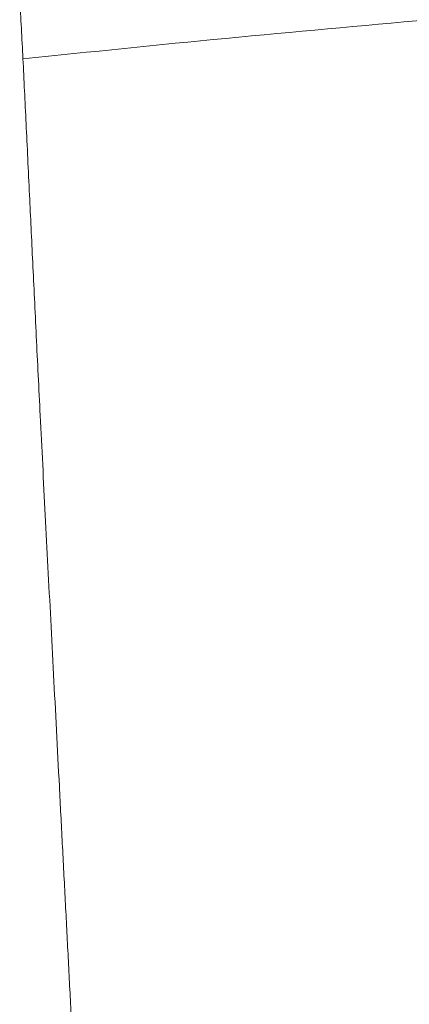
# Model space of a CAD drawing. Header units: millimetres. Extents: x 8 to 701, y 12 to 648.
# Tile 56 of 205: x 406.14 to 407.78, y 228.4 to 232.56. Entities that reach past the tile are written whole.
import ezdxf

# ---------------------------------------------------------------- set-up
doc = ezdxf.new("R2010")
doc.units = ezdxf.units.MM

msp = doc.modelspace()

# ---------------------------------------------------------------- linework, layer by layer
at = {"color": 252, "linetype": 'Continuous', "lineweight": 0}
for points, knots in [([(406.1497, 232.3959), (406.1475, 232.4386), (406.1431, 232.5237), (406.1383, 232.6093), (406.136, 232.652)], [0, 0, 0, 0, 0.501913, 1, 1, 1, 1]), ([(407.867, 232.5609), (407.5806, 232.5353), (407.0078, 232.484), (406.4358, 232.4249), (406.1498, 232.3953)], [0, 0, 0, 0, 0.499996, 1, 1, 1, 1]), ([(406.5457, 224.6958), (406.5422, 224.7626), (406.5352, 224.897), (406.5243, 225.1018), (406.513, 225.3115), (406.5012, 225.5267), (406.4892, 225.7459), (406.477, 225.9685), (406.4647, 226.1943), (406.4524, 226.4239), (406.44, 226.6582), (406.4276, 226.8966), (406.4151, 227.1385), (406.4026, 227.3821), (406.3902, 227.6268), (406.3778, 227.8709), (406.3655, 228.1138), (406.3533, 228.3552), (406.341, 228.596), (406.3286, 228.8373), (406.3161, 229.0786), (406.3037, 229.3194), (406.2913, 229.5576), (406.2791, 229.7927), (406.2671, 230.023), (406.2554, 230.2479), (406.2441, 230.4668), (406.2331, 230.6803), (406.2232, 230.8773), (406.2142, 231.0581), (406.206, 231.2232), (406.1983, 231.3822), (406.191, 231.5347), (406.184, 231.6803), (406.177, 231.8273), (406.17, 231.9748), (406.163, 232.1215), (406.1564, 232.2609), (406.1519, 232.351), (406.1497, 232.3959)], [0, 0, 0, 0, 0.0249304, 0.0502144, 0.0758369, 0.101793, 0.1280576, 0.1541325, 0.1804739, 0.2070711, 0.2339064, 0.2614517, 0.2892032, 0.3171549, 0.3452979, 0.3736197, 0.401594, 0.4297067, 0.4579366, 0.4862618, 0.5151788, 0.5441546, 0.5731734, 0.6022226, 0.6312931, 0.6598591, 0.6884222, 0.7169598, 0.745457, 0.7695951, 0.7936791, 0.8176968, 0.8416397, 0.8655052, 0.8892923, 0.9172117, 0.9449775, 0.9725741, 1, 1, 1, 1])]:
    msp.add_open_spline(points, degree=3, knots=knots, dxfattribs=at)

doc.saveas('drawing.dxf')
